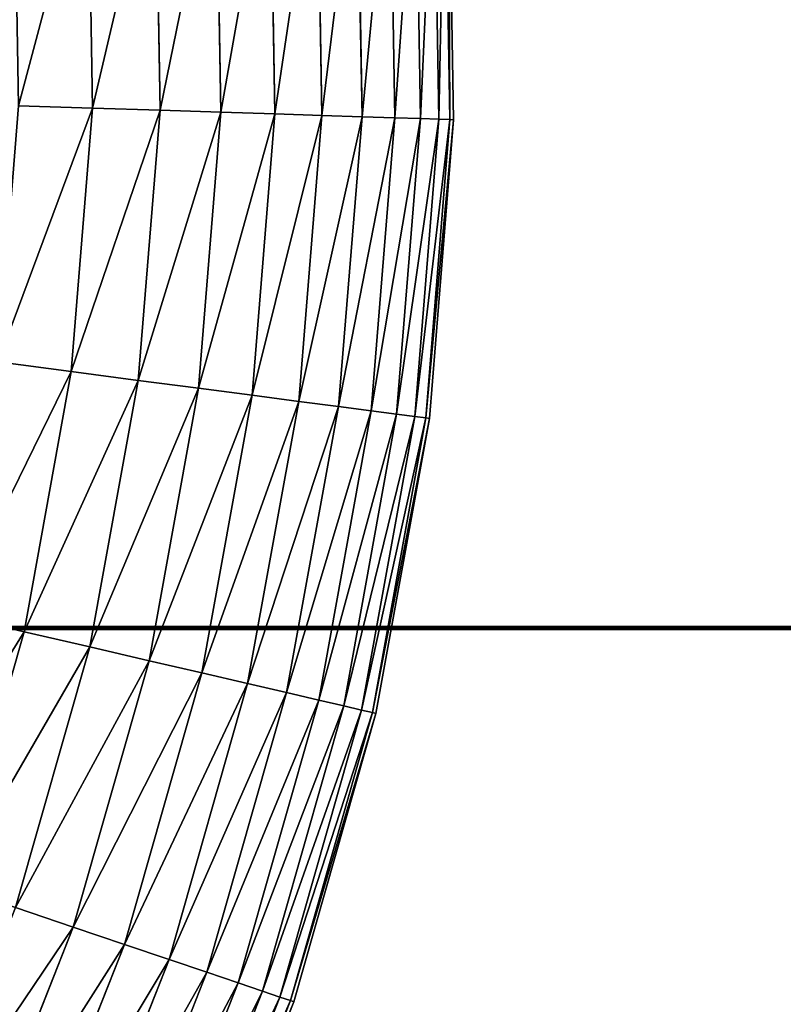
# Model space of a CAD drawing. Extents: x 5 to 965, y 4 to 104.
# Tile 236 of 256: x 313 to 326, y 37 to 54. Entities that reach past the tile are written whole.
import ezdxf

# ---------------------------------------------------------------- set-up
doc = ezdxf.new("R2010")
doc.units = 0
doc.layers.get('0').update_dxf_attribs({"color": 13, "linetype": 'CONTINUOUS'})

# ---------------------------------------------------------------- blocks, each defined once
blk = doc.blocks.new('COMPONENT_4')
for p, q in [((98.988, 48.41, 40.185), (98.905, 53.222, 40.185)), ((98.988, 48.41, 59.694), (98.905, 53.222, 59.694)), ((99.408, 48.397, 42.603), (99.324, 53.249, 42.603)), ((99.408, 48.397, 57.276), (99.324, 53.249, 57.276)), ((99.708, 48.387, 45.039), (99.624, 53.269, 45.039)), ((99.708, 48.387, 54.841), (99.624, 53.269, 54.841)), ((99.889, 48.381, 47.486), (99.805, 53.281, 47.486)), ((99.889, 48.381, 52.393), (99.805, 53.281, 52.393)), ((99.949, 48.379, 49.94), (99.865, 53.285, 49.94)), ((96.14, 48.501, 30.806), (96.063, 53.033, 30.806)), ((96.14, 48.501, 69.074), (96.063, 53.033, 69.074)), ((97.024, 48.473, 33.095), (96.945, 53.092, 33.095)), ((97.024, 48.473, 66.784), (96.945, 53.092, 66.784)), ((97.795, 48.448, 35.426), (97.714, 53.143, 35.426)), ((97.795, 48.448, 64.454), (97.714, 53.143, 64.454)), ((98.45, 48.427, 37.791), (98.368, 53.186, 37.791)), ((98.45, 48.427, 62.089), (98.368, 53.186, 62.089)), ((94.041, 48.568, 26.37), (93.967, 52.894, 26.37)), ((94.041, 48.568, 73.51), (93.967, 52.894, 73.51)), ((95.145, 48.533, 28.562), (95.069, 52.967, 28.562)), ((95.145, 48.533, 71.318), (95.069, 52.967, 71.318)), ((94.041, 48.568, 26.37), (92.831, 48.607, 24.235)), ((94.041, 48.568, 73.51), (92.831, 48.607, 75.645)), ((93.691, 44.255, 26.37), (94.041, 48.568, 26.37)), ((93.691, 44.255, 73.51), (94.041, 48.568, 73.51)), ((95.145, 48.533, 28.562), (94.041, 48.568, 26.37)), ((95.145, 48.533, 71.318), (94.041, 48.568, 73.51)), ((94.786, 44.112, 28.562), (95.145, 48.533, 28.562)), ((94.786, 44.112, 71.318), (95.145, 48.533, 71.318)), ((96.14, 48.501, 30.806), (95.145, 48.533, 28.562)), ((96.14, 48.501, 69.074), (95.145, 48.533, 71.318)), ((95.774, 43.983, 30.806), (96.14, 48.501, 30.806)), ((95.774, 43.983, 69.074), (96.14, 48.501, 69.074)), ((97.024, 48.473, 33.095), (96.14, 48.501, 30.806)), ((97.024, 48.473, 66.784), (96.14, 48.501, 69.074)), ((96.65, 43.868, 33.095), (97.024, 48.473, 33.095)), ((96.65, 43.868, 66.784), (97.024, 48.473, 66.784)), ((97.795, 48.448, 35.426), (97.024, 48.473, 33.095)), ((97.795, 48.448, 64.454), (97.024, 48.473, 66.784)), ((97.415, 43.768, 35.426), (97.795, 48.448, 35.426)), ((97.415, 43.768, 64.454), (97.795, 48.448, 64.454)), ((98.45, 48.427, 37.791), (97.795, 48.448, 35.426)), ((98.45, 48.427, 62.089), (97.795, 48.448, 64.454)), ((98.065, 43.683, 37.791), (98.45, 48.427, 37.791)), ((98.065, 43.683, 62.089), (98.45, 48.427, 62.089)), ((98.988, 48.41, 40.185), (98.45, 48.427, 37.791)), ((98.988, 48.41, 59.694), (98.45, 48.427, 62.089)), ((98.598, 43.613, 40.185), (98.988, 48.41, 40.185)), ((98.598, 43.613, 59.694), (98.988, 48.41, 59.694)), ((99.408, 48.397, 42.603), (98.988, 48.41, 40.185)), ((99.408, 48.397, 57.276), (98.988, 48.41, 59.694)), ((99.015, 43.559, 42.603), (99.408, 48.397, 42.603)), ((99.015, 43.559, 57.276), (99.408, 48.397, 57.276)), ((99.313, 43.52, 45.039), (99.708, 48.387, 45.039)), ((99.313, 43.52, 54.841), (99.708, 48.387, 54.841)), ((99.708, 48.387, 45.039), (99.408, 48.397, 42.603)), ((99.708, 48.387, 54.841), (99.408, 48.397, 57.276)), ((99.492, 43.496, 47.486), (99.889, 48.381, 47.486)), ((99.492, 43.496, 52.393), (99.889, 48.381, 52.393)), ((99.552, 43.489, 49.94), (99.949, 48.379, 49.94)), ((99.889, 48.381, 47.486), (99.708, 48.387, 45.039)), ((99.889, 48.381, 52.393), (99.708, 48.387, 54.841)), ((99.949, 48.379, 49.94), (99.889, 48.381, 47.486)), ((99.949, 48.379, 49.94), (99.889, 48.381, 52.393)), ((93.691, 44.255, 26.37), (92.49, 44.413, 24.235)), ((93.691, 44.255, 73.51), (92.49, 44.413, 75.645)), ((92.92, 39.998, 26.37), (93.691, 44.255, 26.37)), ((92.92, 39.998, 73.51), (93.691, 44.255, 73.51)), ((94.786, 44.112, 28.562), (93.691, 44.255, 26.37)), ((94.786, 44.112, 71.318), (93.691, 44.255, 73.51)), ((93.996, 39.748, 28.562), (94.786, 44.112, 28.562)), ((93.996, 39.748, 71.318), (94.786, 44.112, 71.318)), ((95.774, 43.983, 30.806), (94.786, 44.112, 28.562)), ((95.774, 43.983, 69.074), (94.786, 44.112, 71.318)), ((94.966, 39.523, 30.806), (95.774, 43.983, 30.806)), ((94.966, 39.523, 69.074), (95.774, 43.983, 69.074)), ((96.65, 43.868, 33.095), (95.774, 43.983, 30.806)), ((96.65, 43.868, 66.784), (95.774, 43.983, 69.074)), ((95.827, 39.323, 33.095), (96.65, 43.868, 33.095)), ((95.827, 39.323, 66.784), (96.65, 43.868, 66.784)), ((97.415, 43.768, 35.426), (96.65, 43.868, 33.095)), ((97.415, 43.768, 64.454), (96.65, 43.868, 66.784)), ((96.578, 39.148, 35.426), (97.415, 43.768, 35.426)), ((96.578, 39.148, 64.454), (97.415, 43.768, 64.454)), ((97.216, 39, 37.791), (98.065, 43.683, 37.791)), ((97.216, 39, 62.089), (98.065, 43.683, 62.089)), ((98.065, 43.683, 37.791), (97.415, 43.768, 35.426)), ((98.065, 43.683, 62.089), (97.415, 43.768, 64.454)), ((98.598, 43.613, 40.185), (98.065, 43.683, 37.791)), ((98.598, 43.613, 59.694), (98.065, 43.683, 62.089)), ((97.741, 38.878, 40.185), (98.598, 43.613, 40.185)), ((97.741, 38.878, 59.694), (98.598, 43.613, 59.694)), ((98.15, 38.783, 42.603), (99.015, 43.559, 42.603)), ((98.15, 38.783, 57.276), (99.015, 43.559, 57.276)), ((98.443, 38.715, 45.039), (99.313, 43.52, 45.039)), ((98.443, 38.715, 54.841), (99.313, 43.52, 54.841)), ((99.015, 43.559, 42.603), (98.598, 43.613, 40.185)), ((99.015, 43.559, 57.276), (98.598, 43.613, 59.694)), ((99.313, 43.52, 45.039), (99.015, 43.559, 42.603)), ((99.313, 43.52, 54.841), (99.015, 43.559, 57.276)), ((99.492, 43.496, 47.486), (99.313, 43.52, 45.039)), ((99.492, 43.496, 52.393), (99.313, 43.52, 54.841)), ((98.619, 38.674, 47.486), (99.492, 43.496, 47.486)), ((98.619, 38.674, 52.393), (99.492, 43.496, 52.393)), ((98.678, 38.66, 49.94), (99.552, 43.489, 49.94)), ((99.552, 43.489, 49.94), (99.492, 43.496, 47.486)), ((99.552, 43.489, 49.94), (99.492, 43.496, 52.393)), ((92.92, 39.998, 26.37), (91.74, 40.272, 24.235)), ((92.92, 39.998, 73.51), (91.74, 40.272, 75.645)), ((91.735, 35.837, 26.37), (92.92, 39.998, 26.37)), ((91.735, 35.837, 73.51), (92.92, 39.998, 73.51)), ((93.996, 39.748, 28.562), (92.92, 39.998, 26.37)), ((93.996, 39.748, 71.318), (92.92, 39.998, 73.51)), ((92.782, 35.482, 28.562), (93.996, 39.748, 28.562)), ((92.782, 35.482, 71.318), (93.996, 39.748, 71.318)), ((94.966, 39.523, 30.806), (93.996, 39.748, 28.562)), ((94.966, 39.523, 69.074), (93.996, 39.748, 71.318)), ((93.725, 35.163, 30.806), (94.966, 39.523, 30.806)), ((93.725, 35.163, 69.074), (94.966, 39.523, 69.074)), ((95.827, 39.323, 33.095), (94.966, 39.523, 30.806)), ((95.827, 39.323, 66.784), (94.966, 39.523, 69.074)), ((94.562, 34.88, 33.095), (95.827, 39.323, 33.095)), ((94.562, 34.88, 66.784), (95.827, 39.323, 66.784)), ((96.578, 39.148, 35.426), (95.827, 39.323, 33.095)), ((96.578, 39.148, 64.454), (95.827, 39.323, 66.784)), ((95.292, 34.632, 35.426), (96.578, 39.148, 35.426)), ((95.292, 34.632, 64.454), (96.578, 39.148, 64.454)), ((97.216, 39, 37.791), (96.578, 39.148, 35.426)), ((97.216, 39, 62.089), (96.578, 39.148, 64.454)), ((95.913, 34.422, 37.791), (97.216, 39, 37.791)), ((95.913, 34.422, 62.089), (97.216, 39, 62.089)), ((96.423, 34.25, 40.185), (97.741, 38.878, 40.185)), ((96.423, 34.25, 59.694), (97.741, 38.878, 59.694)), ((97.741, 38.878, 40.185), (97.216, 39, 37.791)), ((97.741, 38.878, 59.694), (97.216, 39, 62.089)), ((98.15, 38.783, 42.603), (97.741, 38.878, 40.185)), ((98.15, 38.783, 57.276), (97.741, 38.878, 59.694)), ((96.821, 34.115, 42.603), (98.15, 38.783, 42.603)), ((96.821, 34.115, 57.276), (98.15, 38.783, 57.276)), ((97.106, 34.018, 45.039), (98.443, 38.715, 45.039)), ((97.106, 34.018, 54.841), (98.443, 38.715, 54.841)), ((98.443, 38.715, 45.039), (98.15, 38.783, 42.603)), ((98.443, 38.715, 54.841), (98.15, 38.783, 57.276)), ((98.619, 38.674, 47.486), (98.443, 38.715, 45.039)), ((98.619, 38.674, 52.393), (98.443, 38.715, 54.841)), ((97.277, 33.96, 47.486), (98.619, 38.674, 47.486)), ((97.277, 33.96, 52.393), (98.619, 38.674, 52.393)), ((97.334, 33.941, 49.94), (98.678, 38.66, 49.94)), ((98.678, 38.66, 49.94), (98.619, 38.674, 47.486)), ((98.678, 38.66, 49.94), (98.619, 38.674, 52.393)), ((92.782, 35.482, 28.562), (93.725, 35.163, 30.806)), ((93.725, 35.163, 69.074), (92.782, 35.482, 71.318)), ((92.062, 30.946, 30.806), (93.725, 35.163, 30.806)), ((92.062, 30.946, 69.074), (93.725, 35.163, 69.074)), ((93.725, 35.163, 30.806), (94.562, 34.88, 33.095)), ((94.562, 34.88, 66.784), (93.725, 35.163, 69.074)), ((92.868, 30.582, 33.095), (94.562, 34.88, 33.095)), ((92.868, 30.582, 66.784), (94.562, 34.88, 66.784)), ((94.562, 34.88, 33.095), (95.292, 34.632, 35.426)), ((95.292, 34.632, 64.454), (94.562, 34.88, 66.784)), ((93.57, 30.264, 35.426), (95.292, 34.632, 35.426)), ((93.57, 30.264, 64.454), (95.292, 34.632, 64.454)), ((95.292, 34.632, 35.426), (95.913, 34.422, 37.791)), ((95.913, 34.422, 62.089), (95.292, 34.632, 64.454)), ((94.168, 29.994, 37.791), (95.913, 34.422, 37.791)), ((94.168, 29.994, 62.089), (95.913, 34.422, 62.089)), ((95.913, 34.422, 37.791), (96.423, 34.25, 40.185)), ((96.423, 34.25, 59.694), (95.913, 34.422, 62.089)), ((94.658, 29.773, 40.185), (96.423, 34.25, 40.185)), ((94.658, 29.773, 59.694), (96.423, 34.25, 59.694)), ((96.423, 34.25, 40.185), (96.821, 34.115, 42.603)), ((96.821, 34.115, 57.276), (96.423, 34.25, 59.694)), ((95.041, 29.6, 42.603), (96.821, 34.115, 42.603)), ((95.041, 29.6, 57.276), (96.821, 34.115, 57.276)), ((95.315, 29.476, 45.039), (97.106, 34.018, 45.039)), ((95.315, 29.476, 54.841), (97.106, 34.018, 54.841)), ((96.821, 34.115, 42.603), (97.106, 34.018, 45.039)), ((97.106, 34.018, 54.841), (96.821, 34.115, 57.276)), ((97.106, 34.018, 45.039), (97.277, 33.96, 47.486)), ((97.277, 33.96, 52.393), (97.106, 34.018, 54.841)), ((95.48, 29.401, 47.486), (97.277, 33.96, 47.486)), ((95.48, 29.401, 52.393), (97.277, 33.96, 52.393)), ((95.535, 29.376, 49.94), (97.334, 33.941, 49.94)), ((97.277, 33.96, 47.486), (97.334, 33.941, 49.94)), ((97.334, 33.941, 49.94), (97.277, 33.96, 52.393))]:
    blk.add_line(p, q)
mesh = blk.add_polyface()
corners = [(98.45, 48.427, 37.791), (98.905, 53.222, 40.185), (98.988, 48.41, 40.185), (98.368, 53.186, 37.791)]
mesh.append_faces([[corners[k] for k in face] for face in [(0, 1, 2), (1, 0, 3)]], dxfattribs={"vtx0": -1})
mesh = blk.add_polyface()
corners = [(98.905, 53.222, 59.694), (98.45, 48.427, 62.089), (98.988, 48.41, 59.694), (98.368, 53.186, 62.089)]
mesh.append_faces([[corners[k] for k in face] for face in [(0, 1, 2), (1, 0, 3)]], dxfattribs={"vtx0": -1})
mesh = blk.add_polyface()
corners = [(98.988, 48.41, 40.185), (99.324, 53.249, 42.603), (99.408, 48.397, 42.603), (98.905, 53.222, 40.185)]
mesh.append_faces([[corners[k] for k in face] for face in [(0, 1, 2), (1, 0, 3)]], dxfattribs={"vtx0": -1})
mesh = blk.add_polyface()
corners = [(99.324, 53.249, 57.276), (98.988, 48.41, 59.694), (99.408, 48.397, 57.276), (98.905, 53.222, 59.694)]
mesh.append_faces([[corners[k] for k in face] for face in [(0, 1, 2), (1, 0, 3)]], dxfattribs={"vtx0": -1})
mesh = blk.add_polyface()
corners = [(99.408, 48.397, 42.603), (99.624, 53.269, 45.039), (99.708, 48.387, 45.039), (99.324, 53.249, 42.603)]
mesh.append_faces([[corners[k] for k in face] for face in [(0, 1, 2), (1, 0, 3)]], dxfattribs={"vtx0": -1})
mesh = blk.add_polyface()
corners = [(99.624, 53.269, 54.841), (99.408, 48.397, 57.276), (99.708, 48.387, 54.841), (99.324, 53.249, 57.276)]
mesh.append_faces([[corners[k] for k in face] for face in [(0, 1, 2), (1, 0, 3)]], dxfattribs={"vtx0": -1})
mesh = blk.add_polyface()
corners = [(99.708, 48.387, 45.039), (99.805, 53.281, 47.486), (99.889, 48.381, 47.486), (99.624, 53.269, 45.039)]
mesh.append_faces([[corners[k] for k in face] for face in [(0, 1, 2), (1, 0, 3)]], dxfattribs={"vtx0": -1})
mesh = blk.add_polyface()
corners = [(99.805, 53.281, 52.393), (99.708, 48.387, 54.841), (99.889, 48.381, 52.393), (99.624, 53.269, 54.841)]
mesh.append_faces([[corners[k] for k in face] for face in [(0, 1, 2), (1, 0, 3)]], dxfattribs={"vtx0": -1})
mesh = blk.add_polyface()
corners = [(99.889, 48.381, 47.486), (99.865, 53.285, 49.94), (99.949, 48.379, 49.94), (99.805, 53.281, 47.486)]
mesh.append_faces([[corners[k] for k in face] for face in [(0, 1, 2), (1, 0, 3)]], dxfattribs={"vtx0": -1})
mesh = blk.add_polyface()
corners = [(99.865, 53.285, 49.94), (99.889, 48.381, 52.393), (99.949, 48.379, 49.94), (99.805, 53.281, 52.393)]
mesh.append_faces([[corners[k] for k in face] for face in [(0, 1, 2), (1, 0, 3)]], dxfattribs={"vtx0": -1})
mesh = blk.add_polyface()
corners = [(95.145, 48.533, 28.562), (96.063, 53.033, 30.806), (96.14, 48.501, 30.806), (95.069, 52.967, 28.562)]
mesh.append_faces([[corners[k] for k in face] for face in [(0, 1, 2), (1, 0, 3)]], dxfattribs={"vtx0": -1})
mesh = blk.add_polyface()
corners = [(96.063, 53.033, 69.074), (95.145, 48.533, 71.318), (96.14, 48.501, 69.074), (95.069, 52.967, 71.318)]
mesh.append_faces([[corners[k] for k in face] for face in [(0, 1, 2), (1, 0, 3)]], dxfattribs={"vtx0": -1})
mesh = blk.add_polyface()
corners = [(96.14, 48.501, 30.806), (96.945, 53.092, 33.095), (97.024, 48.473, 33.095), (96.063, 53.033, 30.806)]
mesh.append_faces([[corners[k] for k in face] for face in [(0, 1, 2), (1, 0, 3)]], dxfattribs={"vtx0": -1})
mesh = blk.add_polyface()
corners = [(96.945, 53.092, 66.784), (96.14, 48.501, 69.074), (97.024, 48.473, 66.784), (96.063, 53.033, 69.074)]
mesh.append_faces([[corners[k] for k in face] for face in [(0, 1, 2), (1, 0, 3)]], dxfattribs={"vtx0": -1})
mesh = blk.add_polyface()
corners = [(97.024, 48.473, 33.095), (97.714, 53.143, 35.426), (97.795, 48.448, 35.426), (96.945, 53.092, 33.095)]
mesh.append_faces([[corners[k] for k in face] for face in [(0, 1, 2), (1, 0, 3)]], dxfattribs={"vtx0": -1})
mesh = blk.add_polyface()
corners = [(97.714, 53.143, 64.454), (97.024, 48.473, 66.784), (97.795, 48.448, 64.454), (96.945, 53.092, 66.784)]
mesh.append_faces([[corners[k] for k in face] for face in [(0, 1, 2), (1, 0, 3)]], dxfattribs={"vtx0": -1})
mesh = blk.add_polyface()
corners = [(97.795, 48.448, 35.426), (98.368, 53.186, 37.791), (98.45, 48.427, 37.791), (97.714, 53.143, 35.426)]
mesh.append_faces([[corners[k] for k in face] for face in [(0, 1, 2), (1, 0, 3)]], dxfattribs={"vtx0": -1})
mesh = blk.add_polyface()
corners = [(98.368, 53.186, 62.089), (97.795, 48.448, 64.454), (98.45, 48.427, 62.089), (97.714, 53.143, 64.454)]
mesh.append_faces([[corners[k] for k in face] for face in [(0, 1, 2), (1, 0, 3)]], dxfattribs={"vtx0": -1})
mesh = blk.add_polyface()
corners = [(92.831, 48.607, 24.235), (93.967, 52.894, 26.37), (94.041, 48.568, 26.37), (92.758, 52.814, 24.235)]
mesh.append_faces([[corners[k] for k in face] for face in [(0, 1, 2), (1, 0, 3)]], dxfattribs={"vtx0": -1})
mesh = blk.add_polyface()
corners = [(93.967, 52.894, 73.51), (92.831, 48.607, 75.645), (94.041, 48.568, 73.51), (92.758, 52.814, 75.645)]
mesh.append_faces([[corners[k] for k in face] for face in [(0, 1, 2), (1, 0, 3)]], dxfattribs={"vtx0": -1})
mesh = blk.add_polyface()
corners = [(94.041, 48.568, 26.37), (95.069, 52.967, 28.562), (95.145, 48.533, 28.562), (93.967, 52.894, 26.37)]
mesh.append_faces([[corners[k] for k in face] for face in [(0, 1, 2), (1, 0, 3)]], dxfattribs={"vtx0": -1})
mesh = blk.add_polyface()
corners = [(95.069, 52.967, 71.318), (94.041, 48.568, 73.51), (95.145, 48.533, 71.318), (93.967, 52.894, 73.51)]
mesh.append_faces([[corners[k] for k in face] for face in [(0, 1, 2), (1, 0, 3)]], dxfattribs={"vtx0": -1})
mesh = blk.add_polyface()
corners = [(92.49, 44.413, 24.235), (94.041, 48.568, 26.37), (93.691, 44.255, 26.37), (92.831, 48.607, 24.235)]
mesh.append_faces([[corners[k] for k in face] for face in [(0, 1, 2), (1, 0, 3)]], dxfattribs={"vtx0": -1})
mesh = blk.add_polyface()
corners = [(94.041, 48.568, 73.51), (92.49, 44.413, 75.645), (93.691, 44.255, 73.51), (92.831, 48.607, 75.645)]
mesh.append_faces([[corners[k] for k in face] for face in [(0, 1, 2), (1, 0, 3)]], dxfattribs={"vtx0": -1})
mesh = blk.add_polyface()
corners = [(93.691, 44.255, 26.37), (95.145, 48.533, 28.562), (94.786, 44.112, 28.562), (94.041, 48.568, 26.37)]
mesh.append_faces([[corners[k] for k in face] for face in [(0, 1, 2), (1, 0, 3)]], dxfattribs={"vtx0": -1})
mesh = blk.add_polyface()
corners = [(95.145, 48.533, 71.318), (93.691, 44.255, 73.51), (94.786, 44.112, 71.318), (94.041, 48.568, 73.51)]
mesh.append_faces([[corners[k] for k in face] for face in [(0, 1, 2), (1, 0, 3)]], dxfattribs={"vtx0": -1})
mesh = blk.add_polyface()
corners = [(94.786, 44.112, 28.562), (96.14, 48.501, 30.806), (95.774, 43.983, 30.806), (95.145, 48.533, 28.562)]
mesh.append_faces([[corners[k] for k in face] for face in [(0, 1, 2), (1, 0, 3)]], dxfattribs={"vtx0": -1})
mesh = blk.add_polyface()
corners = [(96.14, 48.501, 69.074), (94.786, 44.112, 71.318), (95.774, 43.983, 69.074), (95.145, 48.533, 71.318)]
mesh.append_faces([[corners[k] for k in face] for face in [(0, 1, 2), (1, 0, 3)]], dxfattribs={"vtx0": -1})
mesh = blk.add_polyface()
corners = [(95.774, 43.983, 30.806), (97.024, 48.473, 33.095), (96.65, 43.868, 33.095), (96.14, 48.501, 30.806)]
mesh.append_faces([[corners[k] for k in face] for face in [(0, 1, 2), (1, 0, 3)]], dxfattribs={"vtx0": -1})
mesh = blk.add_polyface()
corners = [(97.024, 48.473, 66.784), (95.774, 43.983, 69.074), (96.65, 43.868, 66.784), (96.14, 48.501, 69.074)]
mesh.append_faces([[corners[k] for k in face] for face in [(0, 1, 2), (1, 0, 3)]], dxfattribs={"vtx0": -1})
mesh = blk.add_polyface()
corners = [(96.65, 43.868, 33.095), (97.795, 48.448, 35.426), (97.415, 43.768, 35.426), (97.024, 48.473, 33.095)]
mesh.append_faces([[corners[k] for k in face] for face in [(0, 1, 2), (1, 0, 3)]], dxfattribs={"vtx0": -1})
mesh = blk.add_polyface()
corners = [(97.795, 48.448, 64.454), (96.65, 43.868, 66.784), (97.415, 43.768, 64.454), (97.024, 48.473, 66.784)]
mesh.append_faces([[corners[k] for k in face] for face in [(0, 1, 2), (1, 0, 3)]], dxfattribs={"vtx0": -1})
mesh = blk.add_polyface()
corners = [(97.415, 43.768, 35.426), (98.45, 48.427, 37.791), (98.065, 43.683, 37.791), (97.795, 48.448, 35.426)]
mesh.append_faces([[corners[k] for k in face] for face in [(0, 1, 2), (1, 0, 3)]], dxfattribs={"vtx0": -1})
mesh = blk.add_polyface()
corners = [(98.45, 48.427, 62.089), (97.415, 43.768, 64.454), (98.065, 43.683, 62.089), (97.795, 48.448, 64.454)]
mesh.append_faces([[corners[k] for k in face] for face in [(0, 1, 2), (1, 0, 3)]], dxfattribs={"vtx0": -1})
mesh = blk.add_polyface()
corners = [(98.065, 43.683, 37.791), (98.988, 48.41, 40.185), (98.598, 43.613, 40.185), (98.45, 48.427, 37.791)]
mesh.append_faces([[corners[k] for k in face] for face in [(0, 1, 2), (1, 0, 3)]], dxfattribs={"vtx0": -1})
mesh = blk.add_polyface()
corners = [(98.988, 48.41, 59.694), (98.065, 43.683, 62.089), (98.598, 43.613, 59.694), (98.45, 48.427, 62.089)]
mesh.append_faces([[corners[k] for k in face] for face in [(0, 1, 2), (1, 0, 3)]], dxfattribs={"vtx0": -1})
mesh = blk.add_polyface()
corners = [(98.598, 43.613, 40.185), (99.408, 48.397, 42.603), (99.015, 43.559, 42.603), (98.988, 48.41, 40.185)]
mesh.append_faces([[corners[k] for k in face] for face in [(0, 1, 2), (1, 0, 3)]], dxfattribs={"vtx0": -1})
mesh = blk.add_polyface()
corners = [(99.408, 48.397, 57.276), (98.598, 43.613, 59.694), (99.015, 43.559, 57.276), (98.988, 48.41, 59.694)]
mesh.append_faces([[corners[k] for k in face] for face in [(0, 1, 2), (1, 0, 3)]], dxfattribs={"vtx0": -1})
mesh = blk.add_polyface()
corners = [(99.015, 43.559, 42.603), (99.708, 48.387, 45.039), (99.313, 43.52, 45.039), (99.408, 48.397, 42.603)]
mesh.append_faces([[corners[k] for k in face] for face in [(0, 1, 2), (1, 0, 3)]], dxfattribs={"vtx0": -1})
mesh = blk.add_polyface()
corners = [(99.708, 48.387, 54.841), (99.015, 43.559, 57.276), (99.313, 43.52, 54.841), (99.408, 48.397, 57.276)]
mesh.append_faces([[corners[k] for k in face] for face in [(0, 1, 2), (1, 0, 3)]], dxfattribs={"vtx0": -1})
mesh = blk.add_polyface()
corners = [(99.313, 43.52, 45.039), (99.889, 48.381, 47.486), (99.492, 43.496, 47.486), (99.708, 48.387, 45.039)]
mesh.append_faces([[corners[k] for k in face] for face in [(0, 1, 2), (1, 0, 3)]], dxfattribs={"vtx0": -1})
mesh = blk.add_polyface()
corners = [(99.889, 48.381, 52.393), (99.313, 43.52, 54.841), (99.492, 43.496, 52.393), (99.708, 48.387, 54.841)]
mesh.append_faces([[corners[k] for k in face] for face in [(0, 1, 2), (1, 0, 3)]], dxfattribs={"vtx0": -1})
mesh = blk.add_polyface()
corners = [(99.492, 43.496, 47.486), (99.949, 48.379, 49.94), (99.552, 43.489, 49.94), (99.889, 48.381, 47.486)]
mesh.append_faces([[corners[k] for k in face] for face in [(0, 1, 2), (1, 0, 3)]], dxfattribs={"vtx0": -1})
mesh = blk.add_polyface()
corners = [(99.949, 48.379, 49.94), (99.492, 43.496, 52.393), (99.552, 43.489, 49.94), (99.889, 48.381, 52.393)]
mesh.append_faces([[corners[k] for k in face] for face in [(0, 1, 2), (1, 0, 3)]], dxfattribs={"vtx0": -1})
mesh = blk.add_polyface()
corners = [(91.74, 40.272, 24.235), (93.691, 44.255, 26.37), (92.92, 39.998, 26.37), (92.49, 44.413, 24.235)]
mesh.append_faces([[corners[k] for k in face] for face in [(0, 1, 2), (1, 0, 3)]], dxfattribs={"vtx0": -1})
mesh = blk.add_polyface()
corners = [(93.691, 44.255, 73.51), (91.74, 40.272, 75.645), (92.92, 39.998, 73.51), (92.49, 44.413, 75.645)]
mesh.append_faces([[corners[k] for k in face] for face in [(0, 1, 2), (1, 0, 3)]], dxfattribs={"vtx0": -1})
mesh = blk.add_polyface()
corners = [(92.92, 39.998, 26.37), (94.786, 44.112, 28.562), (93.996, 39.748, 28.562), (93.691, 44.255, 26.37)]
mesh.append_faces([[corners[k] for k in face] for face in [(0, 1, 2), (1, 0, 3)]], dxfattribs={"vtx0": -1})
mesh = blk.add_polyface()
corners = [(94.786, 44.112, 71.318), (92.92, 39.998, 73.51), (93.996, 39.748, 71.318), (93.691, 44.255, 73.51)]
mesh.append_faces([[corners[k] for k in face] for face in [(0, 1, 2), (1, 0, 3)]], dxfattribs={"vtx0": -1})
mesh = blk.add_polyface()
corners = [(93.996, 39.748, 28.562), (95.774, 43.983, 30.806), (94.966, 39.523, 30.806), (94.786, 44.112, 28.562)]
mesh.append_faces([[corners[k] for k in face] for face in [(0, 1, 2), (1, 0, 3)]], dxfattribs={"vtx0": -1})
mesh = blk.add_polyface()
corners = [(95.774, 43.983, 69.074), (93.996, 39.748, 71.318), (94.966, 39.523, 69.074), (94.786, 44.112, 71.318)]
mesh.append_faces([[corners[k] for k in face] for face in [(0, 1, 2), (1, 0, 3)]], dxfattribs={"vtx0": -1})
mesh = blk.add_polyface()
corners = [(94.966, 39.523, 30.806), (96.65, 43.868, 33.095), (95.827, 39.323, 33.095), (95.774, 43.983, 30.806)]
mesh.append_faces([[corners[k] for k in face] for face in [(0, 1, 2), (1, 0, 3)]], dxfattribs={"vtx0": -1})
mesh = blk.add_polyface()
corners = [(96.65, 43.868, 66.784), (94.966, 39.523, 69.074), (95.827, 39.323, 66.784), (95.774, 43.983, 69.074)]
mesh.append_faces([[corners[k] for k in face] for face in [(0, 1, 2), (1, 0, 3)]], dxfattribs={"vtx0": -1})
mesh = blk.add_polyface()
corners = [(95.827, 39.323, 33.095), (97.415, 43.768, 35.426), (96.578, 39.148, 35.426), (96.65, 43.868, 33.095)]
mesh.append_faces([[corners[k] for k in face] for face in [(0, 1, 2), (1, 0, 3)]], dxfattribs={"vtx0": -1})
mesh = blk.add_polyface()
corners = [(97.415, 43.768, 64.454), (95.827, 39.323, 66.784), (96.578, 39.148, 64.454), (96.65, 43.868, 66.784)]
mesh.append_faces([[corners[k] for k in face] for face in [(0, 1, 2), (1, 0, 3)]], dxfattribs={"vtx0": -1})
mesh = blk.add_polyface()
corners = [(96.578, 39.148, 35.426), (98.065, 43.683, 37.791), (97.216, 39, 37.791), (97.415, 43.768, 35.426)]
mesh.append_faces([[corners[k] for k in face] for face in [(0, 1, 2), (1, 0, 3)]], dxfattribs={"vtx0": -1})
mesh = blk.add_polyface()
corners = [(98.065, 43.683, 62.089), (96.578, 39.148, 64.454), (97.216, 39, 62.089), (97.415, 43.768, 64.454)]
mesh.append_faces([[corners[k] for k in face] for face in [(0, 1, 2), (1, 0, 3)]], dxfattribs={"vtx0": -1})
mesh = blk.add_polyface()
corners = [(97.216, 39, 37.791), (98.598, 43.613, 40.185), (97.741, 38.878, 40.185), (98.065, 43.683, 37.791)]
mesh.append_faces([[corners[k] for k in face] for face in [(0, 1, 2), (1, 0, 3)]], dxfattribs={"vtx0": -1})
mesh = blk.add_polyface()
corners = [(98.598, 43.613, 59.694), (97.216, 39, 62.089), (97.741, 38.878, 59.694), (98.065, 43.683, 62.089)]
mesh.append_faces([[corners[k] for k in face] for face in [(0, 1, 2), (1, 0, 3)]], dxfattribs={"vtx0": -1})
mesh = blk.add_polyface()
corners = [(97.741, 38.878, 40.185), (99.015, 43.559, 42.603), (98.15, 38.783, 42.603), (98.598, 43.613, 40.185)]
mesh.append_faces([[corners[k] for k in face] for face in [(0, 1, 2), (1, 0, 3)]], dxfattribs={"vtx0": -1})
mesh = blk.add_polyface()
corners = [(99.015, 43.559, 57.276), (97.741, 38.878, 59.694), (98.15, 38.783, 57.276), (98.598, 43.613, 59.694)]
mesh.append_faces([[corners[k] for k in face] for face in [(0, 1, 2), (1, 0, 3)]], dxfattribs={"vtx0": -1})
mesh = blk.add_polyface()
corners = [(98.15, 38.783, 42.603), (99.313, 43.52, 45.039), (98.443, 38.715, 45.039), (99.015, 43.559, 42.603)]
mesh.append_faces([[corners[k] for k in face] for face in [(0, 1, 2), (1, 0, 3)]], dxfattribs={"vtx0": -1})
mesh = blk.add_polyface()
corners = [(99.313, 43.52, 54.841), (98.15, 38.783, 57.276), (98.443, 38.715, 54.841), (99.015, 43.559, 57.276)]
mesh.append_faces([[corners[k] for k in face] for face in [(0, 1, 2), (1, 0, 3)]], dxfattribs={"vtx0": -1})
mesh = blk.add_polyface()
corners = [(98.443, 38.715, 45.039), (99.492, 43.496, 47.486), (98.619, 38.674, 47.486), (99.313, 43.52, 45.039)]
mesh.append_faces([[corners[k] for k in face] for face in [(0, 1, 2), (1, 0, 3)]], dxfattribs={"vtx0": -1})
mesh = blk.add_polyface()
corners = [(99.492, 43.496, 52.393), (98.443, 38.715, 54.841), (98.619, 38.674, 52.393), (99.313, 43.52, 54.841)]
mesh.append_faces([[corners[k] for k in face] for face in [(0, 1, 2), (1, 0, 3)]], dxfattribs={"vtx0": -1})
mesh = blk.add_polyface()
corners = [(98.619, 38.674, 47.486), (99.552, 43.489, 49.94), (98.678, 38.66, 49.94), (99.492, 43.496, 47.486)]
mesh.append_faces([[corners[k] for k in face] for face in [(0, 1, 2), (1, 0, 3)]], dxfattribs={"vtx0": -1})
mesh = blk.add_polyface()
corners = [(99.552, 43.489, 49.94), (98.619, 38.674, 52.393), (98.678, 38.66, 49.94), (99.492, 43.496, 52.393)]
mesh.append_faces([[corners[k] for k in face] for face in [(0, 1, 2), (1, 0, 3)]], dxfattribs={"vtx0": -1})
mesh = blk.add_polyface()
corners = [(90.588, 36.225, 24.235), (92.92, 39.998, 26.37), (91.735, 35.837, 26.37), (91.74, 40.272, 24.235)]
mesh.append_faces([[corners[k] for k in face] for face in [(0, 1, 2), (1, 0, 3)]], dxfattribs={"vtx0": -1})
mesh = blk.add_polyface()
corners = [(92.92, 39.998, 73.51), (90.588, 36.225, 75.645), (91.735, 35.837, 73.51), (91.74, 40.272, 75.645)]
mesh.append_faces([[corners[k] for k in face] for face in [(0, 1, 2), (1, 0, 3)]], dxfattribs={"vtx0": -1})
mesh = blk.add_polyface()
corners = [(91.735, 35.837, 26.37), (93.996, 39.748, 28.562), (92.782, 35.482, 28.562), (92.92, 39.998, 26.37)]
mesh.append_faces([[corners[k] for k in face] for face in [(0, 1, 2), (1, 0, 3)]], dxfattribs={"vtx0": -1})
mesh = blk.add_polyface()
corners = [(93.996, 39.748, 71.318), (91.735, 35.837, 73.51), (92.782, 35.482, 71.318), (92.92, 39.998, 73.51)]
mesh.append_faces([[corners[k] for k in face] for face in [(0, 1, 2), (1, 0, 3)]], dxfattribs={"vtx0": -1})
mesh = blk.add_polyface()
corners = [(92.782, 35.482, 28.562), (94.966, 39.523, 30.806), (93.725, 35.163, 30.806), (93.996, 39.748, 28.562)]
mesh.append_faces([[corners[k] for k in face] for face in [(0, 1, 2), (1, 0, 3)]], dxfattribs={"vtx0": -1})
mesh = blk.add_polyface()
corners = [(94.966, 39.523, 69.074), (92.782, 35.482, 71.318), (93.725, 35.163, 69.074), (93.996, 39.748, 71.318)]
mesh.append_faces([[corners[k] for k in face] for face in [(0, 1, 2), (1, 0, 3)]], dxfattribs={"vtx0": -1})
mesh = blk.add_polyface()
corners = [(93.725, 35.163, 30.806), (95.827, 39.323, 33.095), (94.562, 34.88, 33.095), (94.966, 39.523, 30.806)]
mesh.append_faces([[corners[k] for k in face] for face in [(0, 1, 2), (1, 0, 3)]], dxfattribs={"vtx0": -1})
mesh = blk.add_polyface()
corners = [(95.827, 39.323, 66.784), (93.725, 35.163, 69.074), (94.562, 34.88, 66.784), (94.966, 39.523, 69.074)]
mesh.append_faces([[corners[k] for k in face] for face in [(0, 1, 2), (1, 0, 3)]], dxfattribs={"vtx0": -1})
mesh = blk.add_polyface()
corners = [(94.562, 34.88, 33.095), (96.578, 39.148, 35.426), (95.292, 34.632, 35.426), (95.827, 39.323, 33.095)]
mesh.append_faces([[corners[k] for k in face] for face in [(0, 1, 2), (1, 0, 3)]], dxfattribs={"vtx0": -1})
mesh = blk.add_polyface()
corners = [(96.578, 39.148, 64.454), (94.562, 34.88, 66.784), (95.292, 34.632, 64.454), (95.827, 39.323, 66.784)]
mesh.append_faces([[corners[k] for k in face] for face in [(0, 1, 2), (1, 0, 3)]], dxfattribs={"vtx0": -1})
mesh = blk.add_polyface()
corners = [(95.292, 34.632, 35.426), (97.216, 39, 37.791), (95.913, 34.422, 37.791), (96.578, 39.148, 35.426)]
mesh.append_faces([[corners[k] for k in face] for face in [(0, 1, 2), (1, 0, 3)]], dxfattribs={"vtx0": -1})
mesh = blk.add_polyface()
corners = [(97.216, 39, 62.089), (95.292, 34.632, 64.454), (95.913, 34.422, 62.089), (96.578, 39.148, 64.454)]
mesh.append_faces([[corners[k] for k in face] for face in [(0, 1, 2), (1, 0, 3)]], dxfattribs={"vtx0": -1})
mesh = blk.add_polyface()
corners = [(95.913, 34.422, 37.791), (97.741, 38.878, 40.185), (96.423, 34.25, 40.185), (97.216, 39, 37.791)]
mesh.append_faces([[corners[k] for k in face] for face in [(0, 1, 2), (1, 0, 3)]], dxfattribs={"vtx0": -1})
mesh = blk.add_polyface()
corners = [(97.741, 38.878, 59.694), (95.913, 34.422, 62.089), (96.423, 34.25, 59.694), (97.216, 39, 62.089)]
mesh.append_faces([[corners[k] for k in face] for face in [(0, 1, 2), (1, 0, 3)]], dxfattribs={"vtx0": -1})
mesh = blk.add_polyface()
corners = [(96.423, 34.25, 40.185), (98.15, 38.783, 42.603), (96.821, 34.115, 42.603), (97.741, 38.878, 40.185)]
mesh.append_faces([[corners[k] for k in face] for face in [(0, 1, 2), (1, 0, 3)]], dxfattribs={"vtx0": -1})
mesh = blk.add_polyface()
corners = [(98.15, 38.783, 57.276), (96.423, 34.25, 59.694), (96.821, 34.115, 57.276), (97.741, 38.878, 59.694)]
mesh.append_faces([[corners[k] for k in face] for face in [(0, 1, 2), (1, 0, 3)]], dxfattribs={"vtx0": -1})
mesh = blk.add_polyface()
corners = [(96.821, 34.115, 42.603), (98.443, 38.715, 45.039), (97.106, 34.018, 45.039), (98.15, 38.783, 42.603)]
mesh.append_faces([[corners[k] for k in face] for face in [(0, 1, 2), (1, 0, 3)]], dxfattribs={"vtx0": -1})
mesh = blk.add_polyface()
corners = [(98.443, 38.715, 54.841), (96.821, 34.115, 57.276), (97.106, 34.018, 54.841), (98.15, 38.783, 57.276)]
mesh.append_faces([[corners[k] for k in face] for face in [(0, 1, 2), (1, 0, 3)]], dxfattribs={"vtx0": -1})
mesh = blk.add_polyface()
corners = [(97.106, 34.018, 45.039), (98.619, 38.674, 47.486), (97.277, 33.96, 47.486), (98.443, 38.715, 45.039)]
mesh.append_faces([[corners[k] for k in face] for face in [(0, 1, 2), (1, 0, 3)]], dxfattribs={"vtx0": -1})
mesh = blk.add_polyface()
corners = [(98.619, 38.674, 52.393), (97.106, 34.018, 54.841), (97.277, 33.96, 52.393), (98.443, 38.715, 54.841)]
mesh.append_faces([[corners[k] for k in face] for face in [(0, 1, 2), (1, 0, 3)]], dxfattribs={"vtx0": -1})
mesh = blk.add_polyface()
corners = [(97.277, 33.96, 47.486), (98.678, 38.66, 49.94), (97.334, 33.941, 49.94), (98.619, 38.674, 47.486)]
mesh.append_faces([[corners[k] for k in face] for face in [(0, 1, 2), (1, 0, 3)]], dxfattribs={"vtx0": -1})
mesh = blk.add_polyface()
corners = [(98.678, 38.66, 49.94), (97.277, 33.96, 52.393), (97.334, 33.941, 49.94), (98.619, 38.674, 52.393)]
mesh.append_faces([[corners[k] for k in face] for face in [(0, 1, 2), (1, 0, 3)]], dxfattribs={"vtx0": -1})
mesh = blk.add_polyface()
corners = [(91.155, 31.356, 28.562), (93.725, 35.163, 30.806), (92.062, 30.946, 30.806), (92.782, 35.482, 28.562)]
mesh.append_faces([[corners[k] for k in face] for face in [(0, 1, 2), (1, 0, 3)]], dxfattribs={"vtx0": -1})
mesh = blk.add_polyface()
corners = [(93.725, 35.163, 69.074), (91.155, 31.356, 71.318), (92.062, 30.946, 69.074), (92.782, 35.482, 71.318)]
mesh.append_faces([[corners[k] for k in face] for face in [(0, 1, 2), (1, 0, 3)]], dxfattribs={"vtx0": -1})
mesh = blk.add_polyface()
corners = [(92.062, 30.946, 30.806), (94.562, 34.88, 33.095), (92.868, 30.582, 33.095), (93.725, 35.163, 30.806)]
mesh.append_faces([[corners[k] for k in face] for face in [(0, 1, 2), (1, 0, 3)]], dxfattribs={"vtx0": -1})
mesh = blk.add_polyface()
corners = [(94.562, 34.88, 66.784), (92.062, 30.946, 69.074), (92.868, 30.582, 66.784), (93.725, 35.163, 69.074)]
mesh.append_faces([[corners[k] for k in face] for face in [(0, 1, 2), (1, 0, 3)]], dxfattribs={"vtx0": -1})
mesh = blk.add_polyface()
corners = [(92.868, 30.582, 33.095), (95.292, 34.632, 35.426), (93.57, 30.264, 35.426), (94.562, 34.88, 33.095)]
mesh.append_faces([[corners[k] for k in face] for face in [(0, 1, 2), (1, 0, 3)]], dxfattribs={"vtx0": -1})
mesh = blk.add_polyface()
corners = [(95.292, 34.632, 64.454), (92.868, 30.582, 66.784), (93.57, 30.264, 64.454), (94.562, 34.88, 66.784)]
mesh.append_faces([[corners[k] for k in face] for face in [(0, 1, 2), (1, 0, 3)]], dxfattribs={"vtx0": -1})
mesh = blk.add_polyface()
corners = [(93.57, 30.264, 35.426), (95.913, 34.422, 37.791), (94.168, 29.994, 37.791), (95.292, 34.632, 35.426)]
mesh.append_faces([[corners[k] for k in face] for face in [(0, 1, 2), (1, 0, 3)]], dxfattribs={"vtx0": -1})
mesh = blk.add_polyface()
corners = [(95.913, 34.422, 62.089), (93.57, 30.264, 64.454), (94.168, 29.994, 62.089), (95.292, 34.632, 64.454)]
mesh.append_faces([[corners[k] for k in face] for face in [(0, 1, 2), (1, 0, 3)]], dxfattribs={"vtx0": -1})
mesh = blk.add_polyface()
corners = [(94.168, 29.994, 37.791), (96.423, 34.25, 40.185), (94.658, 29.773, 40.185), (95.913, 34.422, 37.791)]
mesh.append_faces([[corners[k] for k in face] for face in [(0, 1, 2), (1, 0, 3)]], dxfattribs={"vtx0": -1})
mesh = blk.add_polyface()
corners = [(96.423, 34.25, 59.694), (94.168, 29.994, 62.089), (94.658, 29.773, 59.694), (95.913, 34.422, 62.089)]
mesh.append_faces([[corners[k] for k in face] for face in [(0, 1, 2), (1, 0, 3)]], dxfattribs={"vtx0": -1})
mesh = blk.add_polyface()
corners = [(94.658, 29.773, 40.185), (96.821, 34.115, 42.603), (95.041, 29.6, 42.603), (96.423, 34.25, 40.185)]
mesh.append_faces([[corners[k] for k in face] for face in [(0, 1, 2), (1, 0, 3)]], dxfattribs={"vtx0": -1})
mesh = blk.add_polyface()
corners = [(96.821, 34.115, 57.276), (94.658, 29.773, 59.694), (95.041, 29.6, 57.276), (96.423, 34.25, 59.694)]
mesh.append_faces([[corners[k] for k in face] for face in [(0, 1, 2), (1, 0, 3)]], dxfattribs={"vtx0": -1})
mesh = blk.add_polyface()
corners = [(95.041, 29.6, 42.603), (97.106, 34.018, 45.039), (95.315, 29.476, 45.039), (96.821, 34.115, 42.603)]
mesh.append_faces([[corners[k] for k in face] for face in [(0, 1, 2), (1, 0, 3)]], dxfattribs={"vtx0": -1})
mesh = blk.add_polyface()
corners = [(97.106, 34.018, 54.841), (95.041, 29.6, 57.276), (95.315, 29.476, 54.841), (96.821, 34.115, 57.276)]
mesh.append_faces([[corners[k] for k in face] for face in [(0, 1, 2), (1, 0, 3)]], dxfattribs={"vtx0": -1})
mesh = blk.add_polyface()
corners = [(95.315, 29.476, 45.039), (97.277, 33.96, 47.486), (95.48, 29.401, 47.486), (97.106, 34.018, 45.039)]
mesh.append_faces([[corners[k] for k in face] for face in [(0, 1, 2), (1, 0, 3)]], dxfattribs={"vtx0": -1})
mesh = blk.add_polyface()
corners = [(97.277, 33.96, 52.393), (95.315, 29.476, 54.841), (95.48, 29.401, 52.393), (97.106, 34.018, 54.841)]
mesh.append_faces([[corners[k] for k in face] for face in [(0, 1, 2), (1, 0, 3)]], dxfattribs={"vtx0": -1})
mesh = blk.add_polyface()
corners = [(95.48, 29.401, 47.486), (97.334, 33.941, 49.94), (95.535, 29.376, 49.94), (97.277, 33.96, 47.486)]
mesh.append_faces([[corners[k] for k in face] for face in [(0, 1, 2), (1, 0, 3)]], dxfattribs={"vtx0": -1})
mesh = blk.add_polyface()
corners = [(97.334, 33.941, 49.94), (95.48, 29.401, 52.393), (95.535, 29.376, 49.94), (97.277, 33.96, 52.393)]
mesh.append_faces([[corners[k] for k in face] for face in [(0, 1, 2), (1, 0, 3)]], dxfattribs={"vtx0": -1})
blk = doc.blocks.new('COMPONENT_5')
blk.add_blockref('COMPONENT_4', (0, 0))
blk = doc.blocks.new('GROUP_9')
blk.add_blockref('COMPONENT_5', (135, 0))
blk = doc.blocks.new('GROUP_2')
blk.add_line((251.5, 23.097), (1210.5, 23.097))
mesh = blk.add_polyface()
corners = [(1210.5, 25.547, 0.12), (251.5, 23.097), (251.5, 25.547, 0.12), (1210.5, 23.097)]
mesh.append_faces([[corners[k] for k in face] for face in [(0, 1, 2), (1, 0, 3)]], dxfattribs={"vtx0": -1})
mesh = blk.add_polyface()
corners = [(1210.5, 23.097), (251.5, 20.647, 0.12), (251.5, 23.097), (1210.5, 20.647, 0.12)]
mesh.append_faces([[corners[k] for k in face] for face in [(0, 1, 2), (1, 0, 3)]], dxfattribs={"vtx0": -1})
blk = doc.blocks.new('GROUP_14')
blk.add_blockref('GROUP_9', (79.918, 0))
at = {"extrusion": (-3.88578e-16, 1, 5.55112e-17), "yscale": 0.4, "zscale": 0.4, "rotation": 180}
blk.add_blockref('GROUP_2', (251, 119.618, 40.033), dxfattribs=at)

msp = doc.modelspace()

# ---------------------------------------------------------------- block references
msp.add_blockref('GROUP_14', (5.361, 3.573, 2.908))

doc.saveas('drawing.dxf')
